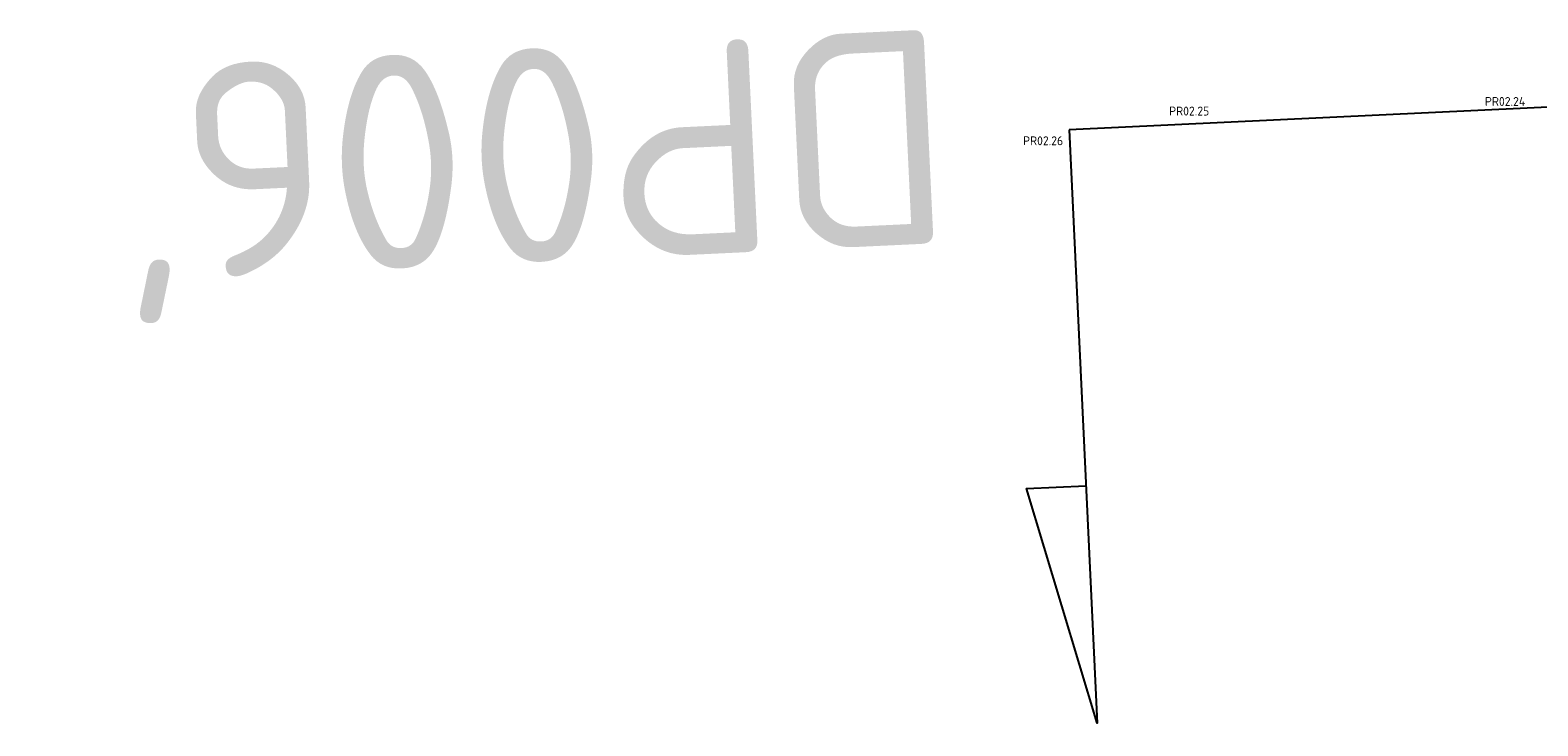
# Model space of a CAD drawing. Header units: metres. Extents: x 127882 to 128093, y 464596 to 464731.
# Tile 11 of 31: x 127883.53 to 127896.21, y 464655.55 to 464661.41. Entities that reach past the tile are written whole.
import ezdxf
from ezdxf.enums import TextEntityAlignment as Align

# ---------------------------------------------------------------- set-up
doc = ezdxf.new("R2010")
doc.units = ezdxf.units.M
for name, color, linetype in [('B-WE-AL-PROFIELLOCATIE-S', 7, 'Continuous'), ('B-WE-AL-PROFIELLOCATIE-S @ 1', 7, 'Continuous'), ('B-WE-AL-SITUATIEMETING-S @ 1', 7, 'Continuous'), ('X-XX-AL-MEETPUNT_DATA_PUNTNUMMER-T18', 7, 'Continuous')]:
    doc.layers.add(name, color=color, linetype=linetype)
doc.styles.add('NLCS-ISO-ANNOTATIVE-T18', font='NLCS-ISO.ttf', dxfattribs={"height": 1.8})

# ---------------------------------------------------------------- blocks, each defined once
blk = doc.blocks.new('SAL-PROFIEL_LOCATIE_RECHTS-SO')
at = {"color": 0, "linetype": 'ByBlock', "lineweight": -2}
blk.add_lwpolyline([(0, 0), (0, 5), (0.5, 3), (0, 3)], dxfattribs=at)
at = {"color": 0, "linetype": 'ByBlock', "lineweight": -2, "style": 'NLCS-ISO-ANNOTATIVE-T18'}
blk.add_attdef('PROFNUMMER', text='', height=1.8, dxfattribs=at).set_placement((1, 0), align=Align.MIDDLE_LEFT)
blk = doc.blocks.new('SAL-MEETPUNT_MARKER-SO')
at = {"layer": 'X-XX-AL-MEETPUNT_DATA_PUNTNUMMER-T18', "style": 'NLCS-ISO-ANNOTATIVE-T18'}
blk.add_attdef('PUNTID', text='', height=1.5, dxfattribs=at).set_placement((-1, -2.59), align=Align.RIGHT)

msp = doc.modelspace()

# ---------------------------------------------------------------- linework, layer by layer
at = {"layer": 'B-WE-AL-PROFIELLOCATIE-S'}
msp.add_lwpolyline([(127902.639, 464661.057), (127892.266, 464660.566)], dxfattribs=at)

# ---------------------------------------------------------------- block references
at = {"layer": 'B-WE-AL-PROFIELLOCATIE-S @ 1', "rotation": 182.7094889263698}
msp.add_blockref('SAL-PROFIEL_LOCATIE_RECHTS-SO', (127892.266, 464660.566), dxfattribs=at).add_auto_attribs({'PROFNUMMER': "DP006'"})
at = {"layer": 'B-WE-AL-SITUATIEMETING-S @ 1'}
ref = msp.add_blockref('SAL-MEETPUNT_MARKER-SO', (127893.495, 464660.816, 2.971), dxfattribs=dict(at, xscale=0.05, yscale=0.05, zscale=0.05))
ref.add_attrib('PUNTID', 'PR02.25', dxfattribs={"layer": 'X-XX-AL-MEETPUNT_DATA_PUNTNUMMER-T18', "height": 0.075, "style": 'NLCS-ISO-ANNOTATIVE-T18'}).set_placement((127893.445, 464660.687, 2.971), align=Align.RIGHT)
ref = msp.add_blockref('SAL-MEETPUNT_MARKER-SO', (127896.153, 464660.898, 1.024), dxfattribs=dict(at, xscale=0.05, yscale=0.05, zscale=0.05))
ref.add_attrib('PUNTID', 'PR02.24', dxfattribs={"layer": 'X-XX-AL-MEETPUNT_DATA_PUNTNUMMER-T18', "height": 0.075, "style": 'NLCS-ISO-ANNOTATIVE-T18'}).set_placement((127896.103, 464660.768, 1.024), align=Align.RIGHT)
ref = msp.add_blockref('SAL-MEETPUNT_MARKER-SO', (127892.266, 464660.566, 3.169), dxfattribs=dict(at, xscale=0.05, yscale=0.05, zscale=0.05))
ref.add_attrib('PUNTID', 'PR02.26', dxfattribs={"layer": 'X-XX-AL-MEETPUNT_DATA_PUNTNUMMER-T18', "height": 0.075, "style": 'NLCS-ISO-ANNOTATIVE-T18'}).set_placement((127892.216, 464660.437, 3.169), align=Align.RIGHT)

doc.saveas('drawing.dxf')
